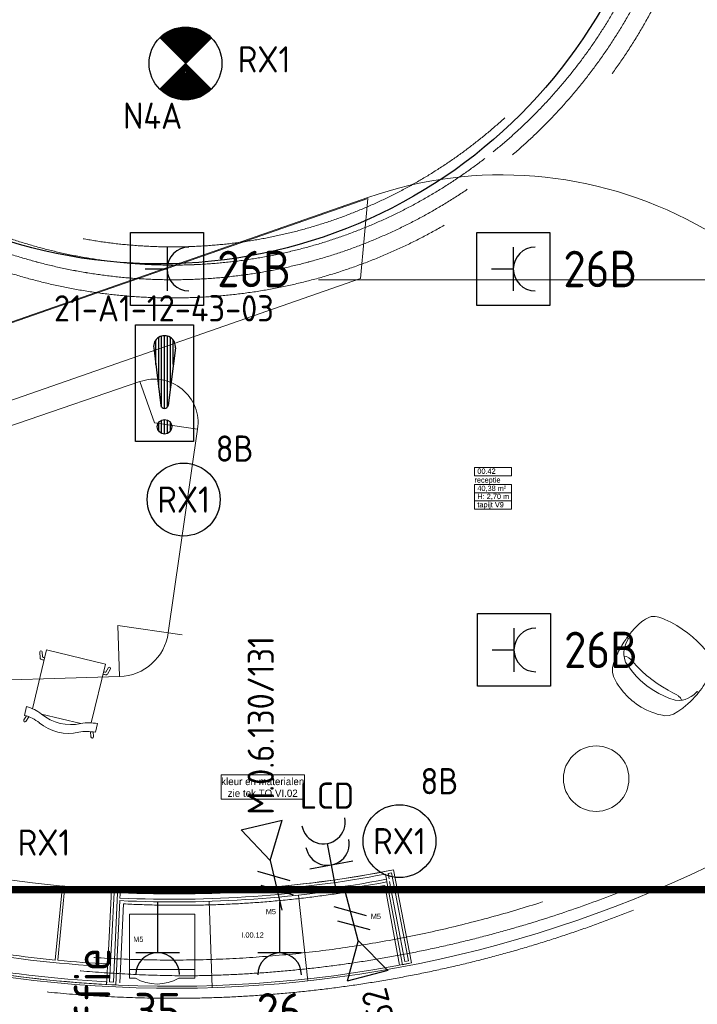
# Model space of a CAD drawing. Header units: millimetres. Extents: x -39149 to 267781, y -2340 to 58540.
# Tile 87 of 244: x 24161 to 28811, y 15429 to 22185. Entities that reach past the tile are written whole.
import ezdxf
from ezdxf.enums import TextEntityAlignment as Align

# ---------------------------------------------------------------- set-up
doc = ezdxf.new("R2010")
doc.units = ezdxf.units.MM
doc.header["$LTSCALE"] = 100
doc.header["$MEASUREMENT"] = 0
for name, pattern in [('B0605', [141, 70, -35, 1, -35]), ('B0701', [46.823999, 31.199999, -15.624]), ('B0704', [150, 100, -50]), ('CENTER', [20, 12.5, -2.5, 2.5, -2.5])]:
    doc.linetypes.add(name, pattern=pattern)
for name, color, linetype in [('00  Bestaande kolommen', 7, 'Continuous'), ('22 NC Binnenwanden', 7, 'Continuous'), ('45 Plafond', 7, 'Continuous'), ('82 Interieur', 7, 'Continuous'), ('A Stramien', 7, 'Continuous'), ('AL$1A---_ALGEMEEN', 8, 'Continuous'), ('AL$1A---_ALGEMEEN--bestaand', 9, 'Continuous'), ('EL6221--_KRACHT_400', 3, 'Continuous'), ('EL6222--_KRACHT_230', 3, 'Continuous'), ('EL6311--_LICHT_BINNEN', 3, 'Continuous'), ('EL6441--_DATACOM', 3, 'Continuous'), ('EL6511--_BRANDMELD', 3, 'Continuous'), ('handhaven - AL$1A---_ALGEMEEN', 8, 'Continuous'), ('INDELING--bestaand', 7, 'Continuous'), ('T Maatvoering 1_ 50', 7, 'Continuous'), ('Z Ruimteoppervlak', 7, 'Continuous'), ('Z Ruimteoppervlak Zone label', 7, 'Continuous'), ('Z Ruimteoppervlak Zone tekst', 7, 'Continuous')]:
    doc.layers.add(name, color=color, linetype=linetype)
doc.styles.add('BURO-018', font='isocp.shx', dxfattribs={"height": 180})
doc.styles.add('BURO-025', font='isocp.shx', dxfattribs={"height": 250})
doc.styles.add('GENERATED_STYLE_1', font='arial.ttf')
doc.styles.add('GENERATED_STYLE_2', font='swiss.ttf')
doc.styles.add('GENERATED_STYLE_3', font='swiss.ttf', dxfattribs={"width": 0.96})
doc.styles.add('STABICAD-012', font='ISOCP.SHX', dxfattribs={"height": 1.2})
doc.styles.add('STABICAD-018', font='ISOCP.SHX', dxfattribs={"height": 1.8})
doc.styles.get("Standard").update_dxf_attribs({"font": 'txt', "bigfont": 'BIGFONT.SHX'})

# ---------------------------------------------------------------- blocks, each defined once
blk = doc.blocks.new('receptie_00.42_56_7', base_point=(27409, 18971.5))
at = {"layer": 'Z Ruimteoppervlak Zone label', "color": 8, "linetype": 'Continuous', "lineweight": 0}
for p, q in [((27282, 19113), (27536, 19113)), ((27282, 19056.4), (27282, 19113)), ((27536, 19056.4), (27282, 19056.4)), ((27536, 19113), (27536, 19056.4)), ((27282, 18996), (27536, 18996)), ((27282, 18939.5), (27282, 18996)), ((27536, 18996), (27536, 18939.5)), ((27536, 18939.5), (27282, 18939.5)), ((27282, 18939.5), (27536, 18939.5)), ((27282, 18882.9), (27282, 18939.5)), ((27536, 18939.5), (27536, 18882.9)), ((27536, 18882.9), (27282, 18882.9)), ((27282, 18882.9), (27536, 18882.9)), ((27282, 18826.3), (27282, 18882.9)), ((27536, 18882.9), (27536, 18826.3)), ((27536, 18826.3), (27282, 18826.3))]:
    blk.add_line(p, q, dxfattribs=at)
at = {"linetype": 'Continuous', "lineweight": 0, "flags": 1}
for tag in ['ROOM_AREA', 'ROOM_PERIM', 'ROOM_WALLS_SURF', 'ROOM_DOORS_SURF', 'ROOM_WINDS_SURF', 'ROOM_BASELEV', 'ROOM_NET_AREA', 'ROOM_REDUCED_AREA', 'ROOM_CALC_AREA', 'ROOM_VOLUME']:
    blk.add_attdef(tag, text='', height=2000, dxfattribs=at).set_placement((27409, 18400.1), align=Align.BOTTOM_LEFT)
at = {"layer": 'Z Ruimteoppervlak Zone tekst', "color": 2, "lineweight": 0, "insert": (27302, 18987.8), "char_height": 36, "attachment_point": 1, "style": 'GENERATED_STYLE_1'}
blk.add_mtext('{40,38 m²}', dxfattribs=at)
at = {"layer": 'Z Ruimteoppervlak Zone tekst', "color": 2, "lineweight": 0}
for tag, style, p in [('ROOM_NUMBER', 'GENERATED_STYLE_1', (27302, 19058.1)), ('ROOM_NAME', 'GENERATED_STYLE_2', (27282, 18997.4)), ('ROOM_HEIGHT', 'GENERATED_STYLE_1', (27302, 18884.6)), ('BASEC', 'GENERATED_STYLE_1', (27302, 18828))]:
    blk.add_attdef(tag, text='', height=36, dxfattribs=dict(at, style=style)).set_placement(p, align=Align.BOTTOM_LEFT)
blk = doc.blocks.new('Slab_174_7', base_point=(25329.4, 15471.4))
at = {"layer": '45 Plafond', "color": 8, "linetype": 'B0701', "lineweight": 0}
blk.add_lwpolyline([(25329.4, 15471.4, -0.31287), (17263.9, 20902), (17411.3, 20948.6, 0.303788), (25328.1, 15624.9, 0.993759), (25224.5, 32376.1, 0.301277), (17411.3, 27028), (17264, 27099.3, -0.309474), (25224, 32530.6, -0.992368)], format="xyb", close=True, dxfattribs=at)
blk = doc.blocks.new('Slab_319_7', base_point=(28935.9, 24000.6))
at = {"layer": '45 Plafond', "color": 8, "linetype": 'B0701', "lineweight": 0}
for points in [[(28935.9, 24000.6, -1), (21486.6, 24000.6), (21487.1, 24000.6, -1), (28935.5, 24000.6)], [(28811.2, 24000.6, -1), (21611.3, 24000.6, -1)]]:
    blk.add_lwpolyline(points, format="xyb", close=True, dxfattribs=at)
blk = doc.blocks.new('Slab_320_7', base_point=(28710.7, 24000.6))
at = {"layer": '45 Plafond', "color": 8, "linetype": 'B0701', "lineweight": 0}
for points in [[(28710.7, 24000.6, -1), (21711.8, 24000.6, -1)], [(28585.7, 24000.6, -1), (21836.8, 24000.6, -1), (28585.7, 24000.6)]]:
    blk.add_lwpolyline(points, format="xyb", close=True, dxfattribs=at)
blk = doc.blocks.new('Slab_321_7', base_point=(22590, 15969.1))
at = {"layer": '82 Interieur', "color": 8, "linetype": 'Continuous', "lineweight": 0}
blk.add_lwpolyline([(22590, 15969.1, 0.127956), (26851, 15713.3), (26726.8, 16351.4, -0.12828), (22792, 16588)], format="xyb", close=True, dxfattribs=at)
blk = doc.blocks.new('Slab_322_7', base_point=(26500.1, 20409.7))
at = {"layer": '82 Interieur', "color": 8, "linetype": 'Continuous', "lineweight": 0}
blk.add_lwpolyline([(26500.1, 20409.7), (26549.9, 20959.2), (22247.5, 19456.7, 0.329871), (21581.4, 18477.8), (21612.6, 17518.4), (22112.2, 17533.7), (22083, 18493.3, -0.327655), (22412.3, 18985)], format="xyb", close=True, dxfattribs=at)
blk = doc.blocks.new('Slab_323_7', base_point=(25382.3, 19375.7))
at = {"layer": '82 Interieur', "color": 8, "linetype": 'Continuous', "lineweight": 0}
blk.add_lwpolyline([(25382.3, 19375.7), (25181.1, 17977.6, -0.363965), (24845.6, 17677.9), (22459.3, 17604.6, -0.409935), (22253.8, 17798), (22231.1, 18497.9, -0.325562), (22463.6, 18838.1), (24986.4, 19701.7, -0.562586)], format="xyb", close=True, dxfattribs=at)
blk = doc.blocks.new('Wall_396_7', base_point=(22687.9, 16075.8))
at = {"layer": '82 Interieur', "color": 8, "linetype": 'Continuous', "lineweight": 0}
blk.add_line((24764, 15688.1), (24765, 15706), dxfattribs=at)
for radius, start, end in [(8349.4, 252.40844, 254.79051), (8367.4, 252.4074, 266.91631), (8349.4, 254.91403, 257.20343), (8349.4, 257.32695, 259.61627), (8349.4, 259.73979, 262.02904), (8349.4, 262.15256, 264.44177), (8349.4, 264.56529, 266.91631)]:
    blk.add_arc((25214.2, 24043.3), radius, start, end, dxfattribs=at)
blk = doc.blocks.new('Wall_397_7', base_point=(22590, 15969))
at = {"layer": '82 Interieur', "color": 8, "linetype": 'Continuous', "lineweight": 0}
blk.add_line((24757.4, 15565.6), (24758.4, 15583.6), dxfattribs=at)
for radius, start, end in [(8490, 251.99547, 266.91623), (8472, 252.11736, 252.27966), (8472, 252.4014, 266.91623)]:
    blk.add_arc((25214.2, 24043.3), radius, start, end, dxfattribs=at)
blk = doc.blocks.new('Wall_401_7', base_point=(24757.4, 15565.6))
at = {"layer": '82 Interieur', "color": 8, "linetype": 'Continuous', "lineweight": 0}
for p, q in [((24757.4, 15565.6), (24821.8, 15562.4)), ((24804.7, 15581.3), (24776.4, 15582.7))]:
    blk.add_line(p, q, dxfattribs=at)
blk = doc.blocks.new('Wall_402_7', base_point=(24821.8, 15562.4))
at = {"layer": '82 Interieur', "color": 8, "linetype": 'Continuous', "lineweight": 0}
for p, q in [((24833, 16195.2), (24804.7, 15581.3)), ((24849.3, 16158.5), (24851.8, 16212.6)), ((24821.8, 15562.4), (24848.5, 16140.5))]:
    blk.add_line(p, q, dxfattribs=at)
blk = doc.blocks.new('Wall_403_7', base_point=(24851.8, 16212.6))
at = {"layer": '82 Interieur', "color": 8, "linetype": 'Continuous', "lineweight": 0}
for p, q in [((24851.8, 16212.6), (24791.8, 16214.6)), ((24808.9, 16196), (24833, 16195.2))]:
    blk.add_line(p, q, dxfattribs=at)
blk = doc.blocks.new('Wall_404_7', base_point=(24791.8, 16214.6))
at = {"layer": '82 Interieur', "color": 8, "linetype": 'Continuous', "lineweight": 0}
for p, q in [((24791.8, 16214.6), (24764.9, 15706)), ((24776.4, 15582.7), (24808.9, 16196)), ((24763.9, 15688.1), (24757.4, 15565.6))]:
    blk.add_line(p, q, dxfattribs=at)
blk = doc.blocks.new('Wall_405_7', base_point=(26667.9, 16340.2))
at = {"layer": '82 Interieur', "color": 8, "linetype": 'Continuous', "lineweight": 0}
for p, q in [((26671.3, 16322.5), (26678, 16287)), ((26695.7, 16290.4), (26688.9, 16325.9)), ((26681.3, 16269.3), (26788.9, 15701.3)), ((26803.2, 15722.4), (26699, 16272.7))]:
    blk.add_line(p, q, dxfattribs=at)
blk = doc.blocks.new('Wall_406_7', base_point=(26788.9, 15701.3))
at = {"layer": '82 Interieur', "color": 8, "linetype": 'Continuous', "lineweight": 0}
for p, q in [((26788.9, 15701.3), (26851, 15713.3)), ((26829.9, 15727.6), (26803.2, 15722.4))]:
    blk.add_line(p, q, dxfattribs=at)
blk = doc.blocks.new('Wall_407_7', base_point=(26851, 15713.3))
at = {"layer": '82 Interieur', "color": 8, "linetype": 'Continuous', "lineweight": 0}
for p, q in [((26851, 15713.3), (26726.8, 16351.4)), ((26712.6, 16330.4), (26829.9, 15727.6))]:
    blk.add_line(p, q, dxfattribs=at)
blk = doc.blocks.new('Wall_408_7', base_point=(26726.8, 16351.4))
at = {"layer": '82 Interieur', "color": 8, "linetype": 'Continuous', "lineweight": 0}
for p, q in [((26726.8, 16351.4), (26667.9, 16340.2)), ((26688.9, 16325.9), (26712.6, 16330.4))]:
    blk.add_line(p, q, dxfattribs=at)
blk = doc.blocks.new('Wall_409_7', base_point=(24848.5, 16140.5))
at = {"layer": '82 Interieur', "color": 8, "linetype": 'Continuous', "lineweight": 0}
blk.add_line((26681.3, 16269.3), (26677.9, 16287), dxfattribs=at)
for radius, start in [(7893, 267.35057), (7911, 267.35059)]:
    blk.add_arc((25214.2, 24043.1), radius, start, 280.68751, dxfattribs=at)
blk = doc.blocks.new('Wall_410_7', base_point=(24851.8, 16212.6))
at = {"layer": '82 Interieur', "color": 8, "linetype": 'Continuous', "lineweight": 0}
blk.add_line((24851.8, 16212.6), (24851, 16194.6), dxfattribs=at)
for radius, end in [(7856.9, 280.68759), (7838.9, 280.68751)]:
    blk.add_arc((25214.2, 24043.1), radius, 267.35059, end, dxfattribs=at)
blk = doc.blocks.new('Wall_414_7', base_point=(24462.9, 16240.4))
at = {"layer": '82 Interieur', "color": 8, "linetype": 'Continuous', "lineweight": 0}
for p, q in [((24453.9, 16241.3), (24405.5, 15733.2)), ((24423.4, 15731.5), (24471.8, 16239.5)), ((24471.8, 16239.5), (24453.9, 16241.3))]:
    blk.add_line(p, q, dxfattribs=at)
blk = doc.blocks.new('Designstoel 12 14_2')
at = {"layer": '82 Interieur', "color": 8, "linetype": 'Continuous', "lineweight": 0}
for p, q in [((88.6, 546.4), (65, 526.8)), ((102.2, 553.1), (88.6, 546.4)), ((135.4, 567.5), (102.2, 553.1)), ((151.7, 573.3), (135.4, 567.5)), ((173.3, 580.4), (151.7, 573.3)), ((209.5, 589.7), (173.3, 580.4)), ((252.3, 596.9), (209.5, 589.7)), ((290.3, 599.8), (252.3, 596.9)), ((310, 600), (290.3, 599.8)), ((329.7, 599.8), (310, 600)), ((367.7, 596.9), (329.7, 599.8)), ((410.5, 589.7), (367.7, 596.9)), ((446.7, 580.4), (410.5, 589.7)), ((468.3, 573.3), (446.7, 580.4)), ((484.6, 567.5), (468.3, 573.3)), ((517.8, 553.1), (484.6, 567.5)), ((531.4, 546.4), (517.8, 553.1)), ((555, 526.8), (531.4, 546.4)), ((46.7, 500.9), (34.1, 468.9)), ((65, 526.8), (46.7, 500.9)), ((573.3, 500.9), (555, 526.8)), ((585.9, 468.9), (573.3, 500.9)), ((21.8, 429.8), (15.1, 401.2)), ((26.4, 444.8), (21.8, 429.8)), ((34.1, 468.9), (26.4, 444.8)), ((73.4, 402.5), (96.1, 418.2)), ((96.1, 418.2), (139.1, 432.7)), ((139.1, 432.7), (176.2, 442.6)), ((176.2, 442.6), (213.9, 450)), ((213.9, 450), (252.2, 455)), ((252.2, 455), (290.7, 457.5)), ((290.7, 457.5), (310, 457.5)), ((310, 457.5), (329.3, 457.5)), ((329.3, 457.5), (367.8, 455)), ((367.8, 455), (406.1, 450)), ((406.1, 450), (443.8, 442.6)), ((443.8, 442.6), (480.9, 432.7)), ((480.9, 432.7), (523.9, 418.2)), ((523.9, 418.2), (546.6, 402.5)), ((593.6, 444.8), (585.9, 468.9)), ((598.2, 429.8), (593.6, 444.8)), ((604.9, 401.2), (598.2, 429.8)), ((5.1, 342.6), (2.8, 317)), ((7.4, 358.4), (5.1, 342.6)), ((12, 387.6), (7.4, 358.4)), ((15.1, 401.2), (12, 387.6)), ((23.7, 331), (33.2, 351.6)), ((33.2, 351.6), (45.3, 371.6)), ((45.3, 371.6), (57.1, 387.5)), ((57.1, 387.5), (61.2, 391.3)), ((61.2, 391.3), (73.4, 402.5)), ((77.2, 383.4), (61.2, 391.3)), ((94.5, 381), (77.2, 383.4)), ((95.6, 380.9), (94.5, 381)), ((114, 381.4), (95.6, 380.9)), ((139.4, 386), (114, 381.4)), ((175.2, 392.7), (139.4, 386)), ((220.2, 398.6), (175.2, 392.7)), ((265, 402.1), (220.2, 398.6)), ((285.6, 402.6), (265, 402.1)), ((310, 403.3), (285.6, 402.6)), ((334.4, 402.6), (310, 403.3)), ((355, 402.1), (334.4, 402.6)), ((399.8, 398.6), (355, 402.1)), ((444.8, 392.7), (399.8, 398.6)), ((480.6, 386), (444.8, 392.7)), ((506, 381.4), (480.6, 386)), ((524.4, 380.9), (506, 381.4)), ((525.5, 381), (524.4, 380.9)), ((542.8, 383.4), (525.5, 381)), ((558.8, 391.3), (542.8, 383.4)), ((546.6, 402.5), (558.8, 391.3)), ((562.9, 387.5), (558.8, 391.3)), ((574.7, 371.6), (562.9, 387.5)), ((586.8, 351.6), (574.7, 371.6)), ((596.3, 331), (586.8, 351.6)), ((608, 387.6), (604.9, 401.2)), ((612.6, 358.4), (608, 387.6)), ((614.9, 342.6), (612.6, 358.4)), ((617.2, 317), (614.9, 342.6)), ((1, 294.1), (0, 278.1)), ((0, 278.1), (0.2, 243.8)), ((12, 278.1), (0, 278.1)), ((2.8, 317), (1, 294.1)), ((12, 278.1), (16.9, 310)), ((16.9, 310), (23.7, 331)), ((603.1, 310), (596.3, 331)), ((608, 278.1), (603.1, 310)), ((608, 278.1), (620, 278.1)), ((619, 294.1), (617.2, 317)), ((620, 278.1), (619, 294.1)), ((619.8, 243.8), (620, 278.1)), ((0.2, 243.8), (1.1, 224)), ((1.1, 224), (2.7, 197.2)), ((617.3, 197.2), (618.9, 224)), ((618.9, 224), (619.8, 243.8)), ((2.7, 197.2), (5.4, 173.9)), ((5.4, 173.9), (7.5, 159.8)), ((7.5, 159.8), (14.5, 128.1)), ((605.5, 128.1), (612.5, 159.8)), ((612.5, 159.8), (614.6, 173.9)), ((614.6, 173.9), (617.3, 197.2)), ((14.5, 128.1), (18.2, 115.5)), ((18.2, 115.5), (23.7, 101.7)), ((23.7, 101.7), (35.1, 78.8)), ((35.1, 78.8), (44.5, 62.8)), ((575.5, 62.8), (584.9, 78.8)), ((584.9, 78.8), (596.3, 101.7)), ((596.3, 101.7), (601.8, 115.5)), ((601.8, 115.5), (605.5, 128.1)), ((44.5, 62.8), (65, 46.3)), ((65, 46.3), (76.6, 39.3)), ((76.6, 39.3), (88.6, 34.3)), ((88.6, 34.3), (115.9, 24.9)), ((115.9, 24.9), (130.9, 20.4)), ((130.9, 20.4), (175.4, 11.4)), ((175.4, 11.4), (220.4, 5)), ((220.4, 5), (265.7, 1.2)), ((265.7, 1.2), (310, 0)), ((310, 0), (354.3, 1.2)), ((354.3, 1.2), (399.6, 5)), ((399.6, 5), (444.6, 11.4)), ((444.6, 11.4), (489.1, 20.4)), ((489.1, 20.4), (504.1, 24.9)), ((504.1, 24.9), (531.4, 34.3)), ((531.4, 34.3), (543.4, 39.3)), ((543.4, 39.3), (555, 46.3)), ((555, 46.3), (575.5, 62.8))]:
    blk.add_line(p, q, dxfattribs=at)
blk = doc.blocks.new('Designstoel 01 14_3')
at = {"layer": '82 Interieur', "color": 8, "linetype": 'Continuous', "lineweight": 0}
for p, q in [((3.2, 503.7), (13.9, 472.5)), ((19.2, 509.8), (31.3, 474.5)), ((478.2, 509.8), (467, 474.7)), ((494.2, 503.7), (484.3, 472.7)), ((0, 471.8), (0, 410.5)), ((42.6, 0), (42.6, 415.2)), ((389.3, 435.8), (110.7, 435.8)), ((457.4, 0), (457.4, 415.4)), ((500, 410.6), (500, 471.8)), ((500, 464.1), (500, 464.3)), ((0, 23.3), (12, 65.4)), ((15.8, 18.9), (25.9, 53.7)), ((42.6, 0), (457.4, 0)), ((484.2, 18.9), (474.1, 53.7)), ((500, 23.3), (488, 65.4))]:
    blk.add_line(p, q, dxfattribs=at)
for centre, major_axis, start_param, end_param in [((249.9, 195.5), (0, 335), 5.835813, 6.730557), ((-8.8, 784.5), (0, 312.9), 3.170884, 3.550536), ((11.2, 506.7), (0, 8.85), 5.076276, 8.193435), ((250, 133.8), (0, 335), 5.835813, 6.730557), ((508.8, 784.5), (0, 312.9), 2.732649, 3.112301), ((486.1, 506.7), (0, 8.85), 4.369189, 7.494685), ((-12.3, 743.3), (0, 333), 3.180079, 3.53591), ((512.1, 743.3), (0, 333), 2.747276, 3.103106), ((20.6, 60.1), (0, 10.3), 0.233758, 1.038623), ((43.2, -71.9), (0, 144.4), 0.004417, 0.180199), ((456.8, -71.9), (0, 144.4), 6.102986, 6.278768), ((479.4, 60.1), (0, 10.3), 5.244562, 6.049427), ((8.5, 23.4), (0, 8.84), 1.582652, 4.18597), ((43.8, -89.3), (0, 144.2), 0.00887, 0.129685), ((456.2, -89.3), (0, 144.2), 6.153501, 6.274315), ((491.5, 23.4), (0, 8.84), 2.097216, 4.700533)]:
    blk.add_ellipse(centre, major_axis=major_axis, ratio=0.961461, start_param=start_param, end_param=end_param, dxfattribs=at)
blk = doc.blocks.new('Column_38_7', base_point=(28117.5, 16977.5))
at = {"layer": '00  Bestaande kolommen', "color": 8, "linetype": 'Continuous', "lineweight": 0}
blk.add_circle((28117.5, 16977.5), 225, dxfattribs=at)
blk = doc.blocks.new('Standard grid marker_5')
at = {"layer": 'A Stramien', "color": 8, "linetype": 'B0605', "lineweight": 0}
blk.add_line((4000, 0), (46810.5, 0), dxfattribs=at)
at = {"layer": 'A Stramien', "color": 4, "lineweight": 0, "style": 'GENERATED_STYLE_3'}
blk.add_attdef('AC_MARKERTEXT_1', text='', height=100, dxfattribs=at).set_placement((-139.2, -80), align=Align.BOTTOM_LEFT)
blk = doc.blocks.new('receptie_00.42_56_8', base_point=(27409, 18971.5))
at = {"layer": 'Z Ruimteoppervlak Zone label', "color": 8, "linetype": 'Continuous', "lineweight": 0}
for p, q in [((27282, 19113), (27536, 19113)), ((27282, 19056.4), (27282, 19113)), ((27536, 19056.4), (27282, 19056.4)), ((27536, 19113), (27536, 19056.4)), ((27282, 18996), (27536, 18996)), ((27282, 18939.5), (27282, 18996)), ((27536, 18996), (27536, 18939.5)), ((27536, 18939.5), (27282, 18939.5)), ((27282, 18939.5), (27536, 18939.5)), ((27282, 18882.9), (27282, 18939.5)), ((27536, 18939.5), (27536, 18882.9)), ((27536, 18882.9), (27282, 18882.9)), ((27282, 18882.9), (27536, 18882.9)), ((27282, 18826.3), (27282, 18882.9)), ((27536, 18882.9), (27536, 18826.3)), ((27536, 18826.3), (27282, 18826.3))]:
    blk.add_line(p, q, dxfattribs=at)
blk = doc.blocks.new('111304A')
at = {"layer": 'AL$1A---_ALGEMEEN', "color": 0, "linetype": 'Continuous'}
for p, q in [((0, 1), (0, 4.5)), ((-1.5, 3), (1.5, 3))]:
    blk.add_line(p, q, dxfattribs=at)
for centre in [(0, 6), (0, 4.5)]:
    blk.add_arc(centre, 1.5, 180, 0, dxfattribs=at)
at = {"layer": 'AL$1A---_ALGEMEEN', "color": 0, "linetype": 'Continuous', "style": 'BURO-018'}
for tag, p in [('CIRCUIT', (0, 8.5)), ('PANEL', (0, 8.5)), ('SUBCIRCUIT', (4.5, 8.5))]:
    blk.add_attdef(tag, text='', height=1.8, dxfattribs=at).set_placement(p, align=Align.MIDDLE)
at = {"layer": 'AL$1A---_ALGEMEEN', "color": 0, "linetype": 'Continuous', "style": 'BURO-018', "flags": 1}
for tag, p in [('POWERCODE', (13, 8.5)), ('ARTICLECODE', (0, 0))]:
    blk.add_attdef(tag, text='', height=1.8, dxfattribs=at).set_placement(p, align=Align.MIDDLE)
blk = doc.blocks.new('E00153')
at = {"color": 0, "linetype": 'Continuous'}
for p, q in [((-1.443, 7), (1.443, 7)), ((0, 4.5), (-1.443, 7)), ((0, 4.5), (1.443, 7)), ((0, 4.5), (0, 1)), ((-1, 4), (1, 2.845)), ((-1, 3), (1, 1.845))]:
    blk.add_line(p, q, dxfattribs=at)
at = {"color": 7, "style": 'BURO-018'}
for tag, p in [('COMMENT1', (-6, 12)), ('COMMENT2', (6, 12)), ('DATACOM1', (-6, 9)), ('DATACOM2', (6, 9))]:
    blk.add_attdef(tag, text='', height=1.8, dxfattribs=at).set_placement(p, align=Align.MIDDLE)
at = {"color": 0, "style": 'BURO-018'}
blk.add_attdef('TEXT1', text='', height=1.8, dxfattribs=at).set_placement((2.5, 6), align=Align.MIDDLE)
at = {"color": 0, "linetype": 'Continuous', "style": 'BURO-018', "flags": 1}
blk.add_attdef('ARTICLECODE', text='', height=1.8, dxfattribs=at).set_placement((0, 0), align=Align.MIDDLE)
blk = doc.blocks.new('111304O')
at = {"layer": 'AL$1A---_ALGEMEEN--bestaand', "color": 0, "linetype": 'Continuous'}
for p, q in [((-2.5, 2.5), (2.5, 2.5)), ((-2.5, -2.5), (-2.5, 2.5)), ((2.5, 2.5), (2.5, -2.5)), ((-1.5, 0), (1.5, 0)), ((0, -1.5), (0, 0)), ((2.5, -2.5), (-2.5, -2.5))]:
    blk.add_line(p, q, dxfattribs=at)
blk.add_arc((0, 1.5), 1.5, 180, 0, dxfattribs=at)
at = {"layer": 'AL$1A---_ALGEMEEN--bestaand', "color": 0, "linetype": 'Continuous', "style": 'BURO-018'}
for tag, p in [('CIRCUIT', (0, 4)), ('PANEL', (0, 4)), ('SUBCIRCUIT', (4.5, 4))]:
    blk.add_attdef(tag, text='', height=1.8, dxfattribs=at).set_placement(p, align=Align.MIDDLE)
at = {"layer": 'AL$1A---_ALGEMEEN--bestaand', "color": 0, "linetype": 'Continuous', "style": 'BURO-018', "flags": 1}
for tag, p in [('POWERCODE', (13, 4)), ('ARTICLECODE', (0, 0))]:
    blk.add_attdef(tag, text='', height=1.8, dxfattribs=at).set_placement(p, align=Align.MIDDLE)
blk = doc.blocks.new('1115B3A')
at = {"layer": 'handhaven - AL$1A---_ALGEMEEN', "color": 0, "linetype": 'Continuous'}
blk.add_circle((0, 0), 2.5, dxfattribs=at)
at = {"layer": 'handhaven - AL$1A---_ALGEMEEN', "color": 0, "linetype": 'Continuous', "style": 'BURO-018'}
for tag, p in [('CIRCUIT', (0, 5)), ('PANEL', (0, 5)), ('SUBCIRCUIT', (4.5, 5)), ('LIGHTFIXTURECODE', (0, 0)), ('SWITCHCODE', (4.5, -1))]:
    blk.add_attdef(tag, text='', height=1.8, dxfattribs=at).set_placement(p, align=Align.MIDDLE)
blk = doc.blocks.new('E00018')
at = {"color": 0, "linetype": 'Continuous'}
for p, q in [((-1.768, -1.768), (1.768, 1.768)), ((1.768, -1.768), (-1.768, 1.768))]:
    blk.add_line(p, q, dxfattribs=at)
at = {"color": 0, "linetype": 'Continuous', "const_width": 2.5}
for points in [[(-0.884, 0.884, -0.198912), (0, 1.25, -0.198912), (0.884, 0.884, -1)], [(-0.884, -0.884, 0.198912), (0, -1.25, 0.198912), (0.884, -0.884, 1)]]:
    blk.add_lwpolyline(points, format="xyb", dxfattribs=at)
blk = doc.blocks.new('1115B3A-NO1')
at = {"color": 0, "linetype": 'Continuous'}
blk.add_circle((0, 0), 2.5, dxfattribs=at)
at = {"color": 0, "zscale": 100}
blk.add_blockref('E00018', (0, 0), dxfattribs=at)
at = {"color": 0, "linetype": 'Continuous', "style": 'BURO-018'}
for tag, p in [('CIRCUIT', (0, 5)), ('PANEL', (0, 5)), ('SUBCIRCUIT', (4.5, 5)), ('LIGHTFIXTURECODE', (0, 0)), ('SWITCHCODE', (4.5, -1))]:
    blk.add_attdef(tag, text='', height=1.8, dxfattribs=at).set_placement(p, align=Align.MIDDLE)
blk = doc.blocks.new('111304')
at = {"color": 0, "linetype": 'Continuous'}
for p, q in [((-1.5, 4.5), (1.5, 4.5)), ((0, 1), (0, 4.5))]:
    blk.add_line(p, q, dxfattribs=at)
blk.add_arc((0, 6), 1.5, 180, 0, dxfattribs=at)
at = {"color": 0, "linetype": 'Continuous', "style": 'BURO-018'}
for tag, p in [('PANEL', (0, 11.5)), ('CIRCUIT', (0, 8.5)), ('SUBCIRCUIT', (4.5, 8.5))]:
    blk.add_attdef(tag, text='', height=1.8, dxfattribs=at).set_placement(p, align=Align.MIDDLE)
at = {"color": 0, "linetype": 'Continuous', "style": 'BURO-018', "flags": 1}
for tag, p in [('POWERCODE', (13, 8.5)), ('ARTICLECODE', (0, 0))]:
    blk.add_attdef(tag, text='', height=1.8, dxfattribs=at).set_placement(p, align=Align.MIDDLE)
blk = doc.blocks.new('*X1918')
at = {"layer": 'AL$1A---_ALGEMEEN--bestaand', "color": 0, "linetype": 'Continuous'}
for p, q in [((159.6, 198.675), (159.6, 202.134)), ((159.8, 197.35), (159.8, 202.223)), ((160, 197.25), (160, 202.25)), ((160.2, 197.35), (160.2, 202.223)), ((160.4, 198.675), (160.4, 202.134)), ((159.4, 200.262), (159.4, 201.95)), ((160.6, 200.262), (160.6, 201.95)), ((159.6, 195.7), (159.6, 196.3)), ((159.8, 195.542), (159.8, 196.458)), ((160, 195.5), (160, 196.5)), ((160.2, 195.542), (160.2, 196.458)), ((160.4, 195.7), (160.4, 196.3))]:
    blk.add_line(p, q, dxfattribs=at)
blk = doc.blocks.new('1116A7')
at = {"layer": 'AL$1A---_ALGEMEEN--bestaand', "color": 0, "linetype": 'Continuous'}
for p, q in [((-2, -4), (-2, 4)), ((-2, 4), (2, 4)), ((2, 4), (2, -4)), ((-0.744, 2.406), (-0.248, -1.531)), ((0.744, 2.406), (0.248, -1.531)), ((2, -4), (-2, -4))]:
    blk.add_line(p, q, dxfattribs=at)
blk.add_circle((0, -3), 0.5, dxfattribs=at)
for centre, radius, start, end in [((0, 2.5), 0.75, 352.81924, 187.18076), ((0, -1.5), 0.25, 187.18076, 352.81924)]:
    blk.add_arc(centre, radius, start, end, dxfattribs=at)
blk.add_blockref('*X1918', (-160, -199), dxfattribs=at)
at = {"layer": 'AL$1A---_ALGEMEEN--bestaand', "color": 0, "linetype": 'Continuous', "style": 'BURO-018'}
blk.add_attdef('TEXT1', text='', height=1.8, dxfattribs=at).set_placement((0, 6.5), align=Align.MIDDLE)
at = {"layer": 'AL$1A---_ALGEMEEN--bestaand', "color": 0, "linetype": 'Continuous', "style": 'BURO-018', "flags": 1}
blk.add_attdef('ARTICLECODE', (0, 0), '', height=1.8, dxfattribs=at)
at = {"layer": 'EL6221--_KRACHT_400', "color": 1, "style": 'STABICAD-012'}
blk.add_attdef('FIREPROTECTION_PANEL', text='', height=1.8, dxfattribs=at).set_placement((716.247, 450.773), align=Align.MIDDLE)
at = {"layer": 'EL6222--_KRACHT_230', "color": 1, "style": 'STABICAD-018'}
for tag in ['FIREPROTECTION_HARDWARENUMBER', 'FIREPROTECTION_ZONE']:
    blk.add_attdef(tag, (0, 0), '', height=1.8, dxfattribs=at)
at = {"layer": 'EL6311--_LICHT_BINNEN', "color": 1, "style": 'STABICAD-018'}
blk.add_attdef('CODING2', (0, 0), '', height=1.8, dxfattribs=at)
at = {"layer": 'EL6441--_DATACOM', "color": 1, "style": 'STABICAD-018'}
blk.add_attdef('CODING1', (0, 0), '', height=1.8, dxfattribs=at)

msp = doc.modelspace()

# ---------------------------------------------------------------- linework, layer by layer
at = {"layer": '22 NC Binnenwanden', "color": 8, "linetype": 'B0701', "lineweight": 0}
for p, q in [((25085.4, 19418.4), (24986.4, 19701.7)), ((25085.4, 19418.4), (25382.3, 19375.7)), ((24834.9, 18027.3), (24845.6, 17677.9)), ((24834.9, 18027.3), (25275.8, 17964)), ((26139, 15590.4), (26074, 16179)), ((25480.9, 15543.7), (25462, 16136))]:
    msp.add_line(p, q, dxfattribs=at)
at = {"layer": '22 NC Binnenwanden', "color": 8, "linetype": 'Continuous', "lineweight": 0}
for points in [[(21614.6, 17239.9), (21576.4, 18477.7, -0.329861), (22245.9, 19461.5), (26550.4, 20964.7, -0.211565), (28801.3, 20781.9)], [(28801.3, 20781.9), (30718.7, 19739.4, -0.486893), (30997.1, 17815.1, -0.272459), (22585.6, 15955.7, -0.329717), (21617.5, 17214.5)]]:
    msp.add_lwpolyline(points, format="xyb", dxfattribs=at)
msp.add_arc((25214.2, 24043.3), 7911.2, 267.35072, 280.68739, dxfattribs=at)
at = {"layer": '82 Interieur', "color": 8, "linetype": 'Continuous', "lineweight": 0}
for p, q in [((25364, 16048.3), (24914.1, 16048.3)), ((24914.1, 16048.3), (24914.1, 15608.2)), ((25364, 15608.2), (25364, 16048.3)), ((24914.1, 15668.1), (25364, 15668.1)), ((24914.1, 15608.2), (24954.8, 15608.2)), ((25252.4, 15608.2), (25364, 15608.2))]:
    msp.add_line(p, q, dxfattribs=at)
msp.add_lwpolyline([(25543.3, 17004.4), (26114.8, 17004.4), (26114.8, 16836.7), (25543.3, 16836.7)], close=True, dxfattribs=at)
msp.add_arc((25103.6, 15867.8), 299.2, 240.18393, 299.81607, dxfattribs=at)
at = {"layer": 'EL6222--_KRACHT_230'}
msp.add_circle((25119.9, 24013.7), 3504.6, dxfattribs=at)
at = {"layer": 'INDELING--bestaand', "linetype": 'CENTER', "const_width": 50}
msp.add_lwpolyline([(-5556.7, 16215), (-5205.7, 16215), (52063.8, 16215)], dxfattribs=at)
at = {"layer": 'T Maatvoering 1_ 50', "color": 8, "linetype": 'B0704', "lineweight": 0}
for p, q in [((26665.8, 16245.6), (26768.2, 15697.4)), ((24847.8, 15576.1), (24874.2, 16118.6))]:
    msp.add_line(p, q, dxfattribs=at)
at = {"layer": 'T Maatvoering 1_ 50', "color": 8, "linetype": 'B0701', "lineweight": 0}
for radius in [3599.9, 3499.4]:
    msp.add_circle((25211.3, 24000.6), radius, dxfattribs=at)
msp.add_arc((25211.3, 24000.6), 8267, 201.34539, 158.65453, dxfattribs=at)
at = {"layer": 'T Maatvoering 1_ 50', "color": 8, "linetype": 'B0704', "lineweight": 0}
msp.add_arc((25255.4, 23440.6), 7332, 267.02018, 281.0909, dxfattribs=at)

# ---------------------------------------------------------------- block references
at = {"layer": '00  Bestaande kolommen', "color": 3, "lineweight": 0}
msp.add_blockref('Column_38_7', (28117.5, 16977.5), dxfattribs=at)
at = {"layer": '45 Plafond', "color": 1, "linetype": 'B0701', "lineweight": 0}
for name, p in [('Slab_174_7', (25329.4, 15471.4)), ('Slab_319_7', (28935.9, 24000.6)), ('Slab_320_7', (28710.7, 24000.6))]:
    msp.add_blockref(name, p, dxfattribs=at)
at = {"layer": '82 Interieur', "color": 150, "linetype": 'Continuous', "lineweight": 0}
for name, p in [('Slab_322_7', (26500.1, 20409.7)), ('Slab_323_7', (25382.3, 19375.7)), ('Slab_321_7', (22590, 15969.1))]:
    msp.add_blockref(name, p, dxfattribs=at)
at = {"layer": '82 Interieur', "color": 30, "linetype": 'Continuous', "lineweight": 0, "xscale": -1, "zscale": 1000}
for name, p, rotation in [('Designstoel 12 14_2', (28498, 18166.2), 142.4949725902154), ('Designstoel 01 14_3', (24304.2, 17870.8), 166.5223538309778)]:
    msp.add_blockref(name, p, dxfattribs=dict(at, rotation=rotation))
at = {"layer": '82 Interieur', "color": 1, "lineweight": 0}
for name, p in [('Wall_408_7', (26726.8, 16351.4)), ('Wall_407_7', (26851, 15713.3)), ('Wall_409_7', (24848.5, 16140.5)), ('Wall_410_7', (24851.8, 16212.6)), ('Wall_405_7', (26667.9, 16340.2)), ('Wall_414_7', (24462.9, 16240.4)), ('Wall_404_7', (24791.8, 16214.6)), ('Wall_403_7', (24851.8, 16212.6)), ('Wall_402_7', (24821.8, 15562.4)), ('Wall_396_7', (22687.9, 16075.8)), ('Wall_397_7', (22590, 15969)), ('Wall_406_7', (26788.9, 15701.3)), ('Wall_401_7', (24757.4, 15565.6))]:
    msp.add_blockref(name, p, dxfattribs=at)
at = {"layer": 'A Stramien', "color": 1, "linetype": 'Continuous', "lineweight": 0, "zscale": 1000}
msp.add_blockref('Standard grid marker_5', (-5988.5, 20400), dxfattribs=at)
at = {"layer": 'EL6222--_KRACHT_230', "linetype": 'Continuous'}
ref = msp.add_blockref('111304O', (25172.5, 20474.7), dxfattribs=dict(at, xscale=100, yscale=100, zscale=100, rotation=270))
ref.add_attrib('CIRCUIT', '26B', dxfattribs={"layer": '0', "linetype": 'ByBlock', "height": 250, "style": 'BURO-025'}).set_placement((25769.9, 20474.7), align=Align.MIDDLE)
ref = msp.add_blockref('111304O', (27548.5, 20474.7), dxfattribs=dict(at, xscale=100, yscale=100, zscale=100, rotation=270))
ref.add_attrib('CIRCUIT', '26B', dxfattribs={"layer": '0', "linetype": 'ByBlock', "height": 250, "style": 'BURO-025'}).set_placement((28145.9, 20474.7), align=Align.MIDDLE)
ref = msp.add_blockref('111304O', (27553.1, 17861.2), dxfattribs=dict(at, xscale=100, yscale=100, zscale=100, rotation=270))
ref.add_attrib('CIRCUIT', '26B', dxfattribs={"layer": '0', "linetype": 'ByBlock', "height": 250, "style": 'BURO-025'}).set_placement((28150.5, 17861.2), align=Align.MIDDLE)
ref = msp.add_blockref('111304A', (26355.3, 16090.6), dxfattribs=dict(at, xscale=99.99999999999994, yscale=99.99999999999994, zscale=99.99999999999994, rotation=10.52571983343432))
ref.add_attrib('ARTICLECODE', 'LCD', dxfattribs={"layer": '0', "color": 3, "linetype": 'ByBlock', "height": 180, "style": 'BURO-018'}).set_placement((26270.3, 16861.2), align=Align.MIDDLE)
ref = msp.add_blockref('111304', (25107.8, 16232.8), dxfattribs=dict(at, xscale=100, yscale=100, zscale=100, rotation=180))
ref.add_attrib('CIRCUIT', '35', dxfattribs={"layer": '0', "linetype": 'ByBlock', "height": 250, "style": 'BURO-025'}).set_placement((25107.8, 15382.8), align=Align.MIDDLE)
ref.add_attrib('PANEL', '0L2', dxfattribs={"layer": '0', "linetype": 'ByBlock', "height": 250, "style": 'BURO-025'}).set_placement((25107.8, 15068.9), align=Align.MIDDLE)
ref.add_attrib('SUBCIRCUIT', 'Koffie', dxfattribs={"layer": '0', "linetype": 'ByBlock', "height": 250, "rotation": 90, "style": 'BURO-025'}).set_placement((24657.8, 15382.8), align=Align.MIDDLE)
ref = msp.add_blockref('111304', (25944.5, 16231.6), dxfattribs=dict(at, xscale=100, yscale=100, zscale=100, rotation=180))
ref.add_attrib('CIRCUIT', '26', dxfattribs={"layer": '0', "linetype": 'ByBlock', "height": 250, "style": 'BURO-025'}).set_placement((25944.5, 15381.6), align=Align.MIDDLE)
ref.add_attrib('PANEL', '0L2', dxfattribs={"layer": '0', "linetype": 'ByBlock', "height": 250, "style": 'BURO-025'}).set_placement((25944.5, 15067.7), align=Align.MIDDLE)
at = {"layer": 'EL6311--_LICHT_BINNEN', "linetype": 'Continuous'}
ref = msp.add_blockref('1115B3A-NO1', (25299.1, 21884.8), dxfattribs=dict(at, xscale=99.99999999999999, yscale=99.99999999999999, zscale=99.99999999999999, rotation=359.879576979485))
ref.add_attrib('CIRCUIT', 'N4A', dxfattribs={"layer": '0', "color": 3, "linetype": 'ByBlock', "height": 180, "rotation": 359.87958, "style": 'BURO-018'}).set_placement((25073.9, 21526.2), align=Align.MIDDLE)
ref.add_attrib('LIGHTFIXTURECODE', 'RX1', dxfattribs={"layer": '0', "color": 3, "linetype": 'ByBlock', "height": 180, "rotation": 359.87958, "style": 'BURO-018'}).set_placement((25838.4, 21913.1), align=Align.MIDDLE)
ref = msp.add_blockref('1115B3A', (25286.3, 18892.4), dxfattribs=dict(at, xscale=100, yscale=100, zscale=100))
ref.add_attrib('CIRCUIT', '8B', dxfattribs={"layer": '0', "color": 3, "linetype": 'ByBlock', "height": 180, "style": 'BURO-018'}).set_placement((25636.3, 19242.4), align=Align.MIDDLE)
ref.add_attrib('LIGHTFIXTURECODE', 'RX1', dxfattribs={"layer": '0', "color": 3, "linetype": 'ByBlock', "height": 180, "style": 'BURO-018'}).set_placement((25286.3, 18892.4), align=Align.MIDDLE)
ref = msp.add_blockref('1115B3A', (26767.3, 16548.9), dxfattribs=dict(at, xscale=99.99999999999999, yscale=99.99999999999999, zscale=99.99999999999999, rotation=11.32739386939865))
ref.add_attrib('CIRCUIT', '8B', dxfattribs={"layer": '0', "color": 3, "linetype": 'ByBlock', "height": 180, "style": 'BURO-018'}).set_placement((27041.8, 16960.8), align=Align.MIDDLE)
ref.add_attrib('LIGHTFIXTURECODE', 'RX1', dxfattribs={"layer": '0', "color": 3, "linetype": 'ByBlock', "height": 180, "style": 'BURO-018'}).set_placement((26767.3, 16548.9), align=Align.MIDDLE)
ref = msp.add_blockref('1115B3A-NO1', (23801.9, 16544.9), dxfattribs=dict(at, xscale=100, yscale=100, zscale=100, rotation=348.8273938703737))
ref.add_attrib('CIRCUIT', 'N4A', dxfattribs={"layer": '0', "color": 3, "linetype": 'ByBlock', "height": 180, "style": 'BURO-018'}).set_placement((23573.2, 16151.7), align=Align.MIDDLE)
ref.add_attrib('LIGHTFIXTURECODE', 'RX1', dxfattribs={"layer": '0', "color": 3, "linetype": 'ByBlock', "height": 180, "style": 'BURO-018'}).set_placement((24328.2, 16539.3), align=Align.MIDDLE)
at = {"layer": 'EL6441--_DATACOM', "linetype": 'Continuous'}
ref = msp.add_blockref('E00153', (25983.2, 15978), dxfattribs=dict(at, xscale=100, yscale=100, zscale=100, rotation=13.40116244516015))
ref.add_attrib('DATACOM1', 'M.0.6.130/131', dxfattribs={"layer": '0', "color": 1, "linetype": 'ByBlock', "height": 180, "rotation": 90, "style": 'BURO-018'}).set_placement((25815.1, 17342.5), align=Align.MIDDLE)
ref = msp.add_blockref('E00153', (26368.3, 16301.4), dxfattribs=dict(at, xscale=100, yscale=100, zscale=100, rotation=194.8009333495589))
ref.add_attrib('DATACOM1', 'M.0.7.151/152', dxfattribs={"layer": '0', "color": 1, "linetype": 'ByBlock', "height": 180, "rotation": 105, "style": 'BURO-018'}).set_placement((26746.6, 14937.9), align=Align.MIDDLE)
at = {"layer": 'EL6511--_BRANDMELD', "linetype": 'Continuous'}
ref = msp.add_blockref('1116A7', (25155, 19691.9), dxfattribs=dict(at, xscale=100, yscale=100))
ref.add_attrib('CODING1', '21-A1-12-43-03', dxfattribs={"layer": '0', "color": 1, "linetype": 'ByBlock', "height": 180, "style": 'STABICAD-018'}).set_placement((25150.8, 20204.6), align=Align.MIDDLE)
at = {"layer": 'Z Ruimteoppervlak', "color": 2, "linetype": 'Continuous', "lineweight": 0}
ref = msp.add_blockref('receptie_00.42_56_7', (27409, 18971.5), dxfattribs=at)
ref.add_attrib('ROOM_NAME', 'receptie', dxfattribs={"layer": 'Z Ruimteoppervlak Zone tekst', "color": 2, "linetype": 'Continuous', "lineweight": 0, "height": 36, "style": 'GENERATED_STYLE_2'}).set_placement((27282, 18997.4), align=Align.BOTTOM_LEFT)
ref.add_attrib('ROOM_NUMBER', '00.42', dxfattribs={"layer": 'Z Ruimteoppervlak Zone tekst', "color": 2, "linetype": 'Continuous', "lineweight": 0, "height": 36, "style": 'GENERATED_STYLE_1'}).set_placement((27302, 19058.1), align=Align.BOTTOM_LEFT)
ref.add_attrib('ROOM_HEIGHT', 'H: 2,70 m', dxfattribs={"layer": 'Z Ruimteoppervlak Zone tekst', "color": 2, "linetype": 'Continuous', "lineweight": 0, "height": 36, "style": 'GENERATED_STYLE_1'}).set_placement((27302, 18884.6), align=Align.BOTTOM_LEFT)
ref.add_attrib('BASEC', 'tapijt V9', dxfattribs={"layer": 'Z Ruimteoppervlak Zone tekst', "color": 2, "linetype": 'Continuous', "lineweight": 0, "height": 36, "style": 'GENERATED_STYLE_1'}).set_placement((27302, 18828), align=Align.BOTTOM_LEFT)
ref = msp.add_blockref('receptie_00.42_56_8', (27409, 18971.5), dxfattribs=at)
ref.add_attrib('ROOM_NAME', 'receptie', (27282, 19009.4), dxfattribs={"layer": 'Z Ruimteoppervlak Zone tekst', "color": 2, "linetype": 'Continuous', "lineweight": 0, "height": 36, "style": 'GENERATED_STYLE_2'})
ref.add_attrib('ROOM_NUMBER', '00.42', (27302, 19070), dxfattribs={"layer": 'Z Ruimteoppervlak Zone tekst', "color": 2, "linetype": 'Continuous', "lineweight": 0, "height": 36, "style": 'GENERATED_STYLE_1'})
ref.add_attrib('ROOM_HEIGHT', 'H: 2,70 m', (27302, 18896.5), dxfattribs={"layer": 'Z Ruimteoppervlak Zone tekst', "color": 2, "linetype": 'Continuous', "lineweight": 0, "height": 36, "style": 'GENERATED_STYLE_1'})
ref.add_attrib('BASEC', 'tapijt V9', (27302, 18839.9), dxfattribs={"layer": 'Z Ruimteoppervlak Zone tekst', "color": 2, "linetype": 'Continuous', "lineweight": 0, "height": 36, "style": 'GENERATED_STYLE_1'})

# ---------------------------------------------------------------- texts
at = {"layer": '82 Interieur', "color": 2, "linetype": 'Continuous', "lineweight": 0, "insert": (25829, 16851.9), "char_height": 50, "attachment_point": 8, "line_spacing_factor": 0.966744, "style": 'GENERATED_STYLE_3'}
msp.add_mtext('{kleur en materialen\\Pzie tek TO.VI.02}', dxfattribs=at)
at = {"layer": '82 Interieur', "color": 1, "linetype": 'Continuous', "lineweight": 0, "char_height": 36, "attachment_point": 1, "style": 'GENERATED_STYLE_3'}
for s, insert in [('{M5}', (25849.8, 16083.7)), ('{M5}', (26570.3, 16050.4)), ('{M5}', (24940.5, 15893.7)), ('{I.00.12}', (25682.5, 15923.1))]:
    msp.add_mtext(s, dxfattribs=dict(at, insert=insert))

doc.saveas('drawing.dxf')
